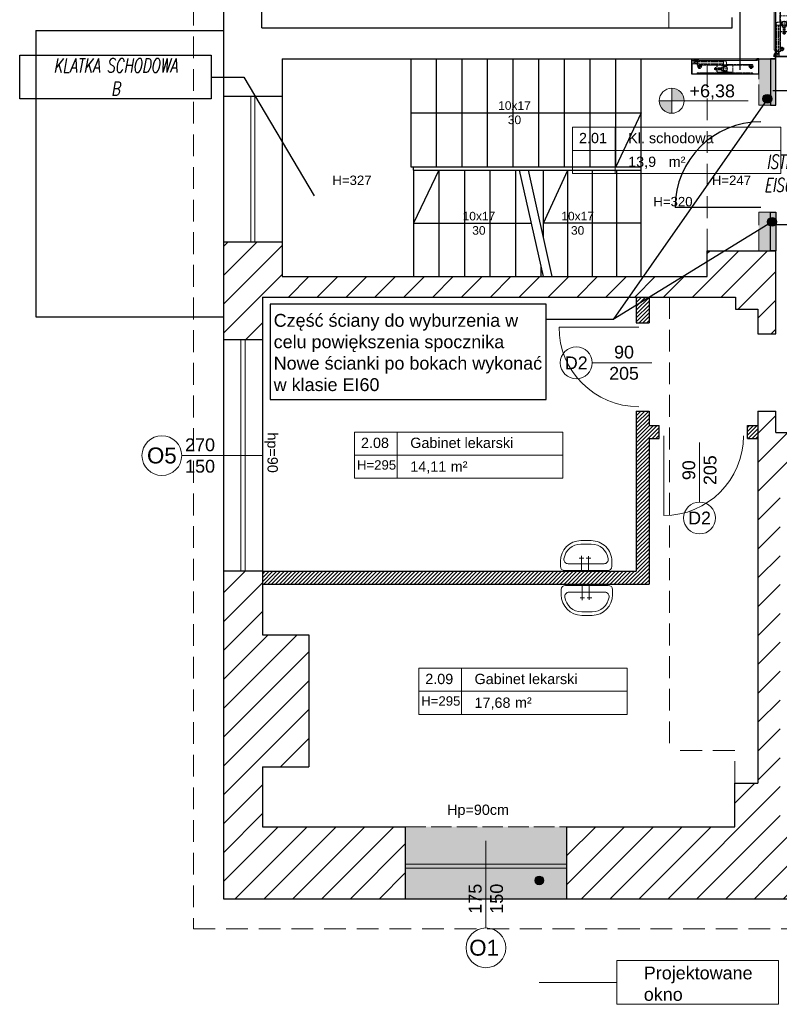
# Model space of a CAD drawing. Header units: millimetres. Extents: x 26866 to 1024070, y -428191 to 408885.
# Tile 46 of 248: x 175437 to 184302, y 280198 to 291686. Entities that reach past the tile are written whole.
import ezdxf

# ---------------------------------------------------------------- set-up
doc = ezdxf.new("R2010")
doc.units = ezdxf.units.MM
doc.header["$LTSCALE"] = 2
doc.linetypes.add('ACAD_ISO02W100', pattern=[15, 12, -3])
doc.linetypes.add('HIDDENX2', pattern=[19.05, 12.7, -6.35])
for name, color, linetype, lineweight in [('0_OPIS', 7, 'Continuous', 13), ('3DPLAN_A_ARMATURA_SANITARNA', 7, 'Continuous', 9), ('3DPLAN_A_DRZWI', 173, 'Continuous', 5), ('3DPLAN_A_OKNA', 153, 'Continuous', 5), ('3DPLAN_A_TABELKA POMIESZCZEŃ', 7, 'Continuous', 0), ('3DPLAN_A_WYSOKOŚCI ZMIANA', 144, 'HIDDENX2', 5), ('A_STOL_OPIS', 55, 'Continuous', 5), ('A_TXT', 7, 'Continuous', 0), ('A_WYBURZENIA', 6, 'Continuous', 0), ('A_WYM_KOT', 161, 'Continuous', 0), ('A_ZESTAWIENIE STOLARKI', 3, 'Continuous', 15), ('hydrant', 211, 'Continuous', 5), ('Opisy', 7, 'Continuous', 13)]:
    doc.layers.add(name, color=color, linetype=linetype, lineweight=lineweight)
for name, color, linetype in [('3DPLAN_A_KRESKOWANIE 1', 253, 'Continuous'), ('3DPLAN_A_OPIS', 8, 'Continuous'), ('3DPLAN_A_POMIESZCZENIE NUMER', 100, 'Continuous'), ('3DPLAN_K_DZIAŁOWA NISKIE', 134, 'Continuous'), ('3DPLAN_K_NOŚNA', 7, 'Continuous'), ('3DPLAN_K_OBRYS WIDOK', 242, 'Continuous'), ('A_POMIESZCZENIE OPIS', 100, 'Continuous'), ('A_SCHODY', 6, 'Continuous'), ('DEFAULT', 7, 'Continuous')]:
    doc.layers.add(name, color=color, linetype=linetype)
doc.styles.add('ARIAL', font='arial.ttf')
doc.styles.add('J-ROMANS', font='ROMANS.SHX', dxfattribs={"width": 0.7, "oblique": 10})
doc.styles.add('TABEL1', font='txt')
pattern_1 = [(0, (6153.1716, -11332.5662), (0.79375, 1.5875), [0, -1.5875])]

# ---------------------------------------------------------------- blocks, each defined once
blk = doc.blocks.new('hydrant')
at = {"color": 1, "linetype": 'ACAD_ISO02W100'}
for p, q in [((122, 578), (110, 578)), ((339, 577), (110, 577)), ((113, 580), (113, 580)), ((130, 586), (122, 578)), ((130, 585), (122, 577)), ((432, 586), (130, 586)), ((141, 585), (130, 585)), ((141, 585), (149, 577)), ((142, 586), (149, 578)), ((190, 578), (149, 578)), ((198, 586), (190, 578)), ((198, 585), (190, 577)), ((250, 585), (198, 585)), ((250, 586), (258, 578)), ((250, 585), (257, 577)), ((330, 578), (258, 578)), ((339, 586), (330, 578)), ((339, 584), (330, 577)), ((348, 578), (339, 586)), ((348, 577), (339, 584)), ((340, 582), (339, 582)), ((339, 482), (339, 582)), ((340, 482), (340, 582)), ((432, 577), (340, 577)), ((432, 578), (348, 578)), ((409, 577), (409, 578)), ((432, 586), (734, 586)), ((432, 578), (515, 578)), ((432, 577), (523, 577)), ((454, 577), (454, 578)), ((515, 578), (524, 586)), ((515, 577), (524, 584)), ((523, 541), (523, 582)), ((525, 582), (523, 582)), ((524, 586), (533, 578)), ((524, 584), (533, 577)), ((525, 541), (525, 582)), ((525, 577), (753, 577)), ((533, 578), (605, 578)), ((613, 586), (605, 578)), ((614, 585), (606, 577)), ((614, 585), (665, 585)), ((665, 585), (673, 577)), ((666, 586), (673, 578)), ((673, 578), (714, 578)), ((722, 586), (714, 578)), ((722, 585), (714, 577)), ((722, 585), (733, 585)), ((733, 585), (741, 577)), ((734, 586), (741, 578)), ((741, 578), (753, 578)), ((750, 580), (750, 580)), ((339, 487), (110, 487)), ((122, 486), (110, 486)), ((113, 483), (113, 483)), ((130, 479), (122, 487)), ((130, 478), (122, 486)), ((141, 479), (130, 479)), ((414, 478), (130, 478)), ((141, 479), (149, 487)), ((142, 478), (149, 486)), ((190, 486), (149, 486)), ((198, 479), (190, 487)), ((198, 478), (190, 486)), ((250, 479), (198, 479)), ((250, 479), (257, 487)), ((250, 478), (258, 486)), ((330, 486), (258, 486)), ((339, 480), (330, 487)), ((339, 478), (330, 486)), ((348, 487), (339, 480)), ((348, 486), (339, 478)), ((340, 482), (339, 482)), ((523, 571), (340, 571)), ((523, 569), (340, 569)), ((432, 487), (340, 487)), ((432, 486), (348, 486)), ((471, 569), (392, 569)), ((392, 565), (392, 569)), ((471, 565), (392, 565)), ((392, 491), (392, 487)), ((471, 491), (392, 491)), ((471, 487), (392, 487)), ((558, 528), (399, 528)), ((406, 545), (406, 511)), ((408, 565), (409, 561)), ((409, 547), (408, 547)), ((455, 547), (408, 547)), ((409, 510), (408, 510)), ((455, 510), (408, 510)), ((408, 491), (409, 495)), ((454, 561), (409, 561)), ((454, 495), (409, 495)), ((410, 554), (411, 555)), ((453, 554), (410, 554)), ((410, 548), (410, 554)), ((410, 508), (410, 502)), ((453, 502), (410, 502)), ((410, 502), (411, 502)), ((453, 571), (411, 571)), ((453, 555), (411, 555)), ((453, 502), (411, 502)), ((453, 485), (411, 485)), ((451, 485), (413, 485)), ((413, 483), (413, 485)), ((414, 452), (414, 481)), ((449, 481), (414, 481)), ((415, 555), (415, 561)), ((415, 498), (415, 502)), ((449, 498), (415, 498)), ((415, 495), (415, 496)), ((449, 496), (415, 496)), ((416, 496), (416, 498)), ((432, 487), (523, 487)), ((432, 486), (515, 486)), ((447, 496), (447, 498)), ((449, 555), (449, 561)), ((449, 498), (449, 502)), ((449, 495), (449, 496)), ((449, 452), (449, 481)), ((449, 478), (734, 478)), ((747, 461), (449, 461)), ((451, 483), (451, 485)), ((453, 554), (453, 555)), ((453, 548), (453, 554)), ((453, 508), (453, 502)), ((453, 502), (453, 502)), ((455, 565), (454, 561)), ((455, 491), (454, 495)), ((455, 547), (456, 547)), ((455, 547), (468, 547)), ((455, 510), (456, 510)), ((456, 510), (468, 510)), ((469, 545), (469, 511)), ((541, 541), (469, 541)), ((541, 515), (469, 515)), ((471, 565), (471, 569)), ((471, 491), (471, 487)), ((515, 487), (524, 480)), ((515, 486), (524, 478)), ((523, 482), (523, 515)), ((525, 482), (523, 482)), ((524, 480), (533, 487)), ((524, 478), (533, 486)), ((525, 482), (525, 515)), ((525, 487), (753, 487)), ((533, 486), (605, 486)), ((541, 546), (541, 510)), ((613, 478), (605, 486)), ((614, 479), (606, 487)), ((614, 479), (665, 479)), ((665, 479), (673, 487)), ((666, 478), (673, 486)), ((673, 486), (714, 486)), ((722, 479), (714, 487)), ((722, 478), (714, 486)), ((722, 479), (733, 479)), ((733, 479), (741, 487)), ((734, 478), (741, 486)), ((741, 486), (753, 486)), ((753, 471), (747, 466)), ((747, 439), (747, 466)), ((750, 483), (750, 483)), ((753, 471), (795, 471)), ((795, 471), (815, 471)), ((795, 433), (795, 471)), ((815, 433), (815, 471)), ((747, 443), (447, 443)), ((753, 433), (747, 439)), ((753, 433), (795, 433)), ((795, 433), (780, 433)), ((795, 433), (815, 433))]:
    blk.add_line(p, q, dxfattribs=at)
for p, q in [((61, 411), (61, 431)), ((739, 431), (61, 431)), ((739, 411), (61, 411)), ((739, 431), (739, 411)), ((741, 422), (739, 416)), ((743, 421), (739, 411)), ((772, 426), (747, 426)), ((772, 424), (747, 424)), ((775, 423), (780, 416)), ((777, 424), (782, 417)), ((789, 423), (791, 423)), ((789, 416), (789, 423)), ((791, 416), (791, 423))]:
    blk.add_line(p, q)
for centre, radius in [((541, 528), 13), ((767, 452), 14.9), ((767, 452), 10.8)]:
    blk.add_circle(centre, radius, dxfattribs=at)
for centre, radius, start, end in [((110, 580), 3.5, 12.2467, 270), ((110, 580), 2.25, 12.3553, 270), ((113, 581), 0.612, 192.3553, 270), ((113, 581), 0.612, 270, 12.2467), ((753, 580), 3.5, 270, 167.7533), ((750, 581), 0.612, 167.7533, 270), ((750, 581), 0.612, 270, 347.6447), ((753, 580), 2.25, 270, 167.6447), ((110, 483), 3.5, 90, 347.7533), ((110, 483), 2.25, 90, 347.6447), ((113, 483), 0.612, 90, 167.6447), ((113, 483), 0.612, 347.7533, 90), ((408, 545), 1.5, 90, 180), ((408, 511), 1.5, 180, 270), ((411, 570), 1.5, 90, 138.1897), ((409, 548), 1.5, 270, 0), ((409, 508), 1.5, 0, 90), ((411, 486), 1.5, 210, 270), ((414, 483), 1.5, 180, 270), ((469, 528), 23.1, 126.8922, 233.1078), ((449, 483), 1.5, 270, 0), ((453, 570), 1.5, 41.8103, 90), ((455, 548), 1.5, 180, 270), ((455, 508), 1.5, 90, 180), ((453, 486), 1.5, 270, 330), ((468, 545), 1.5, 0, 90), ((468, 511), 1.5, 270, 0), ((753, 483), 3.5, 192.2467, 90), ((750, 483), 0.612, 12.3553, 90), ((750, 483), 0.612, 90, 192.2467), ((753, 483), 2.25, 192.3553, 90), ((432, 452), 17.5, 180, 270), ((432, 452), 17.5, 270, 0)]:
    blk.add_arc(centre, radius, start, end, dxfattribs=at)
for centre, radius, start, end in [((747, 419), 6.5, 90, 158.9625), ((747, 419), 5, 90, 158.9625), ((772, 419), 6.5, 41.1859, 90), ((772, 419), 5, 41.1859, 90), ((777, 413), 5, 19.769, 37.3581), ((786, 416), 5, 199.769, 0), ((777, 413), 6.5, 19.769, 37.3581), ((786, 416), 3.5, 199.769, 0)]:
    blk.add_arc(centre, radius, start, end)
at = {"layer": 'DEFAULT', "linetype": 'ByBlock'}
for p, q in [((36, 591), (36, 411)), ((36, 591), (36, 412)), ((36, 591), (815, 591)), ((36, 591), (815, 591)), ((36, 591), (816, 591)), ((815, 591), (815, 412)), ((816, 591), (816, 411)), ((121, 528), (121, 517)), ((121, 475), (121, 486)), ((130, 528), (130, 517)), ((130, 475), (130, 486)), ((721, 528), (721, 517)), ((721, 475), (721, 486)), ((730, 528), (730, 517)), ((730, 475), (730, 486)), ((36, 412), (56, 412)), ((36, 411), (57, 411)), ((56, 433), (70, 433)), ((56, 412), (56, 433)), ((57, 432), (70, 432)), ((57, 411), (57, 432)), ((57, 411), (57, 432)), ((61, 411), (61, 431)), ((70, 432), (70, 433)), ((781, 432), (781, 433)), ((781, 432), (781, 433)), ((795, 433), (781, 433)), ((794, 432), (781, 432)), ((794, 432), (781, 432)), ((794, 411), (794, 432)), ((794, 411), (794, 432)), ((816, 411), (794, 411)), ((795, 412), (795, 433)), ((815, 412), (795, 412))]:
    blk.add_line(p, q, dxfattribs=at)
at = {"layer": 'DEFAULT', "color": 1, "linetype": 'ByBlock'}
for p, q in [((150, 501), (101, 501)), ((126, 526), (126, 477)), ((701, 501), (750, 501)), ((726, 526), (726, 477))]:
    blk.add_line(p, q, dxfattribs=at)
at = {"layer": 'DEFAULT', "color": 1, "linetype": 'ACAD_ISO02W100'}
blk.add_line((795, 433), (781, 433), dxfattribs=at)
at = {"layer": 'DEFAULT', "linetype": 'ByBlock'}
for centre in [(126, 501), (726, 501)]:
    blk.add_circle(centre, 21, dxfattribs=at)
blk = doc.blocks.new('UMYWALKA')
at = {"layer": '3DPLAN_A_ARMATURA_SANITARNA'}
for p, q in [((0, 25), (0, -25)), ((11, 30), (5, 30)), ((8, 20.9), (8, -20.9)), ((1, 5.5), (17.1, 5.4)), ((14.6, 8), (14.6, 2.6)), ((31, -6), (31, 6)), ((35, -6), (35, 6)), ((0.9, -2.8), (16.9, -2.8)), ((14.4, -0.2), (14.4, -5.7)), ((11, -30), (5, -30))]:
    blk.add_line(p, q, dxfattribs=at)
for centre, radius, start, end in [((5, 25), 5, 90, 180), ((13, 20.9), 5, 82.3377, 180), ((11, 6), 24, 0, 90), ((11, 6), 20, 0, 82.3377), ((11, -6), 24, 270, 0), ((11, -6), 20, 277.6623, 0), ((13, -20.9), 5, 180, 277.6623), ((5, -25), 5, 180, 270)]:
    blk.add_arc(centre, radius, start, end, dxfattribs=at)
blk = doc.blocks.new('tabelka dla tp')
at = {"layer": '3DPLAN_A_TABELKA POMIESZCZEŃ'}
for p, q in [((49.7, 54), (49.7, 0)), ((0, 27), (243.1, 27))]:
    blk.add_line(p, q, dxfattribs=at)
blk.add_lwpolyline([(0, 54), (243.1, 54), (243.1, 0), (0, 0)], close=True, dxfattribs=at)
at = {"layer": '3DPLAN_A_POMIESZCZENIE NUMER', "color": 7, "style": 'ARIAL'}
blk.add_attdef('NUMER', (2.2, 35.4), '', height=12, dxfattribs=at)
at = {"layer": 'A_POMIESZCZENIE OPIS', "insert": (112.2, 19.8), "char_height": 12, "width": 36.412, "attachment_point": 1, "style": 'ARIAL'}
blk.add_mtext('{\\C7;m²}', dxfattribs=at)
at = {"layer": 'A_POMIESZCZENIE OPIS', "color": 7, "style": 'ARIAL'}
for tag, p in [('NAZWA', (51.7, 35.4)), ('POWIERZCHNIA', (51.1, 7.2))]:
    blk.add_attdef(tag, p, '', height=12, dxfattribs=at)
blk = doc.blocks.new('II pietrooo')
at = {"layer": '3DPLAN_A_KRESKOWANIE 1'}
h = blk.add_hatch(dxfattribs=at)
h.set_pattern_fill('ANSI31', color=256, scale=7.5, style=0)
h.set_pattern_definition([(45, (25713.503, -37486.946), (-16.83798, 16.83798), [])])
h.paths.add_polyline_path([(28996.1, -35640), (29220.1, -35640), (29220.1, -35744), (29268.1, -35744), (29268.1, -35638), (29280.1, -35638), (29280.1, -35618), (28996.1, -35618)])
h.paths.add_polyline_path([(28878.1, -35618), (28627.1, -35618), (28627.1, -35638.7), (28681.5, -35638.7), (28681.5, -35640), (28878.1, -35640)])
h.paths.add_polyline_path([(28627.1, -35774.7), (28669.1, -35774.7), (28669.1, -35692.7), (28627.1, -35692.7)])
h.paths.add_polyline_path([(28558.7, -36657), (28739.1, -36657), (28739.1, -36571), (28671.1, -36571), (28671.1, -36518), (28657.1, -36518), (28657.1, -36236), (28700.1, -36236), (28700.1, -36016), (28669.1, -36016), (28669.1, -35828.7), (28627.1, -35828.7), (28627.1, -35865), (28626.1, -35886), (28626.1, -36572), (28558.7, -36572)])
h.paths.add_polyline_path([(29268.1, -35964), (29268.1, -35847), (29220.1, -35847), (29220.1, -35964)])
h.paths.add_polyline_path([(29503.5, -35638), (29503.5, -35618), (29460.1, -35618), (29460.1, -35600), (29450.1, -35600), (29450.1, -35618), (29383.1, -35618), (29383.1, -35638)])
h.paths.add_polyline_path([(28853.1, -36657), (29038.1, -36657), (29038.1, -36571), (28853.1, -36571)])
h.paths.add_polyline_path([(29151.1, -36657), (29338.1, -36657), (29338.1, -36571), (29270.1, -36571), (29270.1, -36518), (29220.1, -36518), (29220.1, -36571), (29151.1, -36571)])
h.paths.add_polyline_path([(29634.1, -36571), (29451.1, -36571), (29451.1, -36657), (29634.1, -36657)])
h.paths.add_polyline_path([(29935.1, -36571), (29869.1, -36571), (29869.1, -36518), (29822.1, -36518), (29822.1, -36571), (29747.1, -36571), (29747.1, -36657), (29935.1, -36657)])
h.paths.add_polyline_path([(30049.1, -36657), (30229.1, -36657), (30229.1, -36572), (30152.1, -36572), (30152.1, -35868), (30205.1, -35868), (30205.1, -35846), (30137.1, -35846), (30137.1, -36571), (30049.1, -36571)])
h.paths.add_polyline_path([(30416.1, -35967), (30444.1, -35967), (30444.1, -36519), (30416.1, -36519), (30416.1, -36572), (30344.1, -36572), (30344.1, -36657), (30525.1, -36657), (30525.1, -36569), (30491.1, -36569), (30491.1, -35961), (30561.1, -35961), (30561.1, -35942), (30464.1, -35942), (30464.1, -35846), (30308.1, -35846), (30308.1, -35868), (30416.1, -35868)])
h.paths.add_polyline_path([(30640.1, -36657), (30826.1, -36657), (30826.1, -36569), (30640.1, -36569)])
h.paths.add_polyline_path([(31069.1, -36128), (31069.1, -36517), (31041.1, -36517), (31041.1, -36569), (30941.1, -36569), (30941.1, -36657), (31677.5, -36657), (31677.5, -36350), (31638.1, -36350), (31638.1, -36497), (31585.1, -36497), (31585.1, -36562), (31092.1, -36562), (31092.1, -36128)])
h.paths.add_polyline_path([(31069.1, -35961), (30716.1, -35961), (30716.1, -35813), (30718.6, -35813), (30728.1, -35813), (30728.1, -35942), (31012.1, -35942), (31012.1, -35891), (31024.1, -35891), (31024.1, -35870), (31046.1, -35870), (31046.1, -35891), (31058.1, -35891), (31058.1, -35942), (31562.1, -35942), (31562.1, -35677), (31610.1, -35677), (31610.1, -35281), (31677.5, -35281), (31677.5, -36124), (31638.1, -36124), (31638.1, -35961), (31092.1, -35961), (31092.1, -36025), (31069.1, -36025)])
h.paths.add_polyline_path([(30708.3, -35857.5), (30708.3, -35812.4), (30740.7, -35812.4), (30740.7, -35857.5)], flags=9)
h.paths.add_polyline_path([(31062.1, -35694), (31062.1, -35618), (31015.1, -35618), (31015.1, -35694)])
h.paths.add_polyline_path([(31677.5, -35151), (31677.5, -34962), (30941.1, -34962), (30941.1, -35016), (31013.1, -35016), (31013.1, -35069), (31062.1, -35069), (31062.1, -35011), (31562.1, -35011), (31562.1, -35142), (31610.1, -35142), (31610.1, -35151)])
h.paths.add_polyline_path([(30826.1, -34962), (30640.1, -34962), (30640.1, -35016), (30826.1, -35016)])
h.paths.add_polyline_path([(30346.1, -35009), (30420.1, -35009), (30420.1, -35062), (30450.1, -35062), (30450.1, -35149), (30460.1, -35149), (30460.1, -35016), (30525.1, -35016), (30525.1, -34962), (30346.1, -34962)])
h.paths.add_polyline_path([(30231.1, -34962), (30056.1, -34962), (30056.1, -35009), (30231.1, -35009)])
h.paths.add_polyline_path([(29856.1, -35328), (29856.1, -35059), (29872.1, -35059), (29872.1, -35009), (29941.1, -35009), (29941.1, -34962), (29753.1, -34962), (29753.1, -35009), (29818.1, -35009), (29818.1, -35059), (29834.1, -35059), (29834.1, -35328)])
h.paths.add_polyline_path([(29460.1, -35480), (29460.1, -35466), (30247.1, -35466), (30247.1, -35441), (29856.1, -35441), (29856.1, -35428), (29834.1, -35428), (29834.1, -35441), (29556.1, -35441), (29556.1, -35009), (29638.1, -35009), (29638.1, -34962), (29461.1, -34962), (29461.1, -35016), (29547.1, -35016), (29547.1, -35448), (29368.1, -35448), (29368.1, -35466), (29450.1, -35466), (29450.1, -35480), (29452.1, -35480)])
h.paths.add_polyline_path([(29336.1, -34962), (29156.5, -34962), (29156.5, -35014), (29226.5, -35014), (29226.5, -35404), (29175.5, -35404), (29175.5, -35444), (28929.5, -35444), (28929.5, -35466), (29265.1, -35466), (29265.1, -35448), (29253.1, -35448), (29253.1, -35070), (29282.1, -35070), (29282.1, -35016), (29336.1, -35016)])
h.paths.add_polyline_path([(28860.5, -35014), (29041.5, -35014), (29041.5, -34962), (28860.5, -34962)])
h.paths.add_polyline_path([(28697.5, -35187), (28697.5, -35084), (28674.5, -35084), (28674.5, -35014), (28745.5, -35014), (28745.5, -34962), (28602.1, -34962), (28602.1, -35015), (28627.1, -35015), (28627.1, -35067), (28642.1, -35067), (28642.1, -35072), (28642.1, -35146.3), (28685.7, -35146.3), (28685.7, -35187)])
h.paths.add_polyline_path([(28642.1, -35353), (28635.1, -35353), (28635.1, -35438), (28643.1, -35438), (28643.1, -35466), (28829.5, -35466), (28829.5, -35444), (28674.5, -35444), (28674.5, -35200.3), (28642.1, -35200.3)])
h.paths.add_polyline_path([(28492.1, -35015), (28492.1, -34962), (28212, -34962), (28212, -34959), (28205.1, -34959), (28205.1, -35015)])
h.paths.add_polyline_path([(28062.1, -35183), (28062.1, -35072), (28072.1, -35072), (28072.1, -35015), (28081.1, -35015), (28081.1, -34918), (28086.1, -34918), (28086.1, -34914), (28069, -34914), (28069, -34944), (28074, -34944), (28074, -34959), (28062.5, -34959), (28062.5, -34962), (28026.6, -34962), (28026.6, -35180), (28027.1, -35180), (28027.1, -35183)])
h.paths.add_polyline_path([(27906.1, -35022), (27982.1, -35022), (27982.1, -35089), (27944.1, -35089), (27944.1, -35180), (28026.6, -35180), (28026.6, -34962), (27906.1, -34962)])
h.paths.add_polyline_path([(27791.1, -34962), (27617.1, -34962), (27617.1, -35022), (27791.1, -35022)])
h.paths.add_polyline_path([(27460.1, -35083), (27426.1, -35083), (27426.1, -35022), (27502.1, -35022), (27502.1, -34962), (26781.5, -34962), (26781.5, -35100), (26827.1, -35100), (26827.1, -35020), (27377.1, -35020), (27377.1, -35072), (27405.1, -35072), (27405.1, -35233), (27460.1, -35233)])
h.paths.add_polyline_path([(27405.1, -35492), (27426.1, -35492), (27426.1, -35323), (27405.1, -35323), (27405.1, -35332), (26827.1, -35332), (26827.1, -35275), (26781.5, -35275), (26781.5, -35409), (26826.1, -35409), (26826.1, -35352), (27405.1, -35352)])
h.paths.add_polyline_path([(26827.1, -36005), (26827.1, -35955), (27379.1, -35955), (27379.1, -35969), (27405.1, -35969), (27405.1, -35998), (27426.1, -35998), (27426.1, -35901), (27346.1, -35901), (27346.1, -35931), (26850.1, -35931), (26850.1, -35891), (26781.5, -35891), (26781.5, -36005)])
h.paths.add_polyline_path([(26993.7, -36573), (26827.1, -36573), (26827.1, -36503), (26881.1, -36503), (26881.1, -36349), (26827.1, -36349), (26827.1, -36275), (26781.5, -36275), (26781.5, -36657), (26993.7, -36657)])
h.paths.add_polyline_path([(27462.6, -36581), (27431.1, -36581), (27431.1, -36173), (27468.1, -36173), (27468.1, -36134), (27477.1, -36134), (27477.1, -36113), (27426.1, -36113), (27426.1, -36088), (27405.1, -36088), (27405.1, -36522), (27378.1, -36522), (27378.1, -36573), (27181.9, -36573), (27181.9, -36657), (27462.6, -36657)])
h.paths.add_polyline_path([(27415.6, -36075.1), (27432.1, -36075.1), (27432.1, -36095.1), (27415.6, -36095.1)], flags=9)
h.paths.add_polyline_path([(27804.1, -36578.9), (27739.1, -36578.9), (27739.1, -36043.9), (27716.1, -36043.9), (27716.1, -36113), (27580.1, -36113), (27580.1, -36134), (27717.1, -36134), (27717.1, -36581), (27577.6, -36581), (27577.6, -36657), (27804.1, -36657)])
h.paths.add_polyline_path([(28147.7, -36572), (28077.7, -36572), (28077.7, -36523), (28062.7, -36523), (28062.7, -36237), (28106.7, -36237), (28106.7, -36134), (28062.7, -36134), (28062.7, -36010), (28106.7, -36010), (28106.7, -35886), (28394.1, -35886), (28394.1, -35864), (28063.1, -35864), (28063.1, -35670), (28073.1, -35670), (28073.1, -35621), (28062.1, -35621), (28062.1, -35543), (28082.1, -35543), (28082.1, -35495), (28062.1, -35495), (28062.1, -35394), (28282.1, -35394), (28282.1, -35408), (28286.5, -35408), (28298.1, -35408), (28298.1, -35378), (28379.1, -35378), (28379.1, -35438), (28517.1, -35438), (28517.1, -35353), (28062.1, -35353), (28062.1, -35333), (28027.1, -35333), (28027.1, -35347), (28026.6, -35347), (28026.6, -36657), (28147.7, -36657)])
h.paths.add_polyline_path([(27990.1, -35853), (27968.1, -35853), (27968.1, -35869), (27697.3, -35869), (27697.3, -35888), (27716.1, -35888), (27716.1, -35906.3), (27737.7, -35906.3), (27737.7, -35953.9), (27739.1, -35953.9), (27739.1, -35885.9), (27985.1, -35885.9), (27985.1, -35971.9), (28001.1, -35971.9), (28001.1, -36038.9), (27936.1, -36038.9), (27936.1, -36242.9), (27999.1, -36242.9), (27999.1, -36501.9), (27972.1, -36501.9), (27972.1, -36578.9), (27919.1, -36578.9), (27919.1, -36657), (28026.6, -36657), (28026.6, -35347), (27730.1, -35347), (27730.1, -35371), (27990.1, -35371), (27990.1, -35559), (27950.1, -35559), (27950.1, -35615), (27920.1, -35615), (27920.1, -35714), (27990.1, -35714)])
h.paths.add_polyline_path([(27618.1, -35845), (27595.1, -35845), (27595.1, -35888), (27697.3, -35888), (27697.3, -35869), (27618.1, -35869)])
h.paths.add_polyline_path([(27618.1, -35668), (27611.1, -35668), (27611.1, -35639.5), (27595.1, -35639.5), (27595.1, -35742), (27618.1, -35742)])
h.paths.add_polyline_path([(27627.1, -35371), (27627.1, -35347), (27595.1, -35347), (27595.1, -35585.5), (27611.1, -35585.5), (27611.1, -35371)])
h.paths.add_polyline_path([(27611.1, -35585.5), (27595.1, -35585.5), (27595.1, -35612.5), (27611.1, -35612.5)])
h.paths.add_polyline_path([(27595.1, -35612.5), (27595.1, -35639.5), (27611.1, -35639.5), (27611.1, -35612.5)])
h.paths.add_polyline_path([(28681.5, -35638.7), (28627.1, -35638.7), (28627.1, -35665.7), (28669.1, -35665.7), (28669.1, -35640), (28681.5, -35640)])
h.paths.add_polyline_path([(28627.1, -35665.7), (28627.1, -35692.7), (28669.1, -35692.7), (28669.1, -35665.7)])
h.paths.add_polyline_path([(28669.1, -35774.7), (28627.1, -35774.7), (28627.1, -35801.7), (28669.1, -35801.7)])
h.paths.add_polyline_path([(28500.5, -35778.1), (28635.7, -35778.1), (28635.7, -35799.6), (28500.5, -35799.6)], flags=9)
h.paths.add_polyline_path([(28627.1, -35801.7), (28627.1, -35828.7), (28669.1, -35828.7), (28669.1, -35801.7)])
h.paths.add_polyline_path([(30458.6, -36145), (30476.6, -36145), (30476.6, -36165), (30458.6, -36165)], flags=24)
h.paths.add_polyline_path([(31264.9, -35935.3), (31310, -35935.3), (31310, -35967.7), (31264.9, -35967.7)], flags=24)
h.paths.add_polyline_path([(30822, -35935.3), (30867.1, -35935.3), (30867.1, -35967.7), (30822, -35967.7)], flags=24)
h.paths.add_polyline_path([(29703.8, -35437.8), (29748.9, -35437.8), (29748.9, -35470.2), (29703.8, -35470.2)], flags=24)
h.paths.add_polyline_path([(30025.6, -35437.8), (30070.7, -35437.8), (30070.7, -35470.2), (30025.6, -35470.2)], flags=24)
h.paths.add_polyline_path([(29534.6, -35263.9), (29534.6, -35218.8), (29567, -35218.8), (29567, -35263.9)], flags=24)
h.paths.add_polyline_path([(27335.8, -35645.7), (27389.6, -35645.7), (27389.6, -35678.1), (27335.8, -35678.1)], flags=24)
at = {"layer": '3DPLAN_A_OPIS', "lineweight": 0, "transparency": 33554687}
h = blk.add_hatch(dxfattribs=at)
h.set_pattern_fill('ANSI31', color=1)
h.set_pattern_definition([(45, (-1347.8024, 5667.021), (-2.24506403, 2.24506403), [])])
h.paths.add_polyline_path([(27263.1, -35955), (27278.1, -35955), (27278.1, -35985), (27263.1, -35985), (27263.1, -35955)], is_closed=False)
h = blk.add_hatch(dxfattribs=at)
h.set_pattern_fill('ANSI31', color=1)
h.set_pattern_definition([(45, (-1345.8024, 5667.021), (-2.24506403, 2.24506403), [])])
h.paths.add_polyline_path([(27263.1, -36088), (27263.1, -36275), (26827.1, -36275), (26827.1, -36290), (27278.1, -36290), (27278.1, -36088), (27263.1, -36088)], is_closed=False)
h.paths.add_polyline_path([(27278.1, -36120), (27278.1, -36105), (27290.1, -36105), (27290.1, -36120), (27278.1, -36120)], is_closed=False)
h.paths.add_polyline_path([(27393.1, -36105), (27393.1, -36120), (27405.1, -36120), (27405.1, -36105), (27393.1, -36105)], is_closed=False)
at = {"layer": 'A_SCHODY'}
h = blk.add_hatch(color=256, dxfattribs=at)
h.dxf.hatch_style = 1
h.paths.add_polyline_path([(27414.7, -35728.7), (27414.7, -35718.8, 0.73336)])
h.paths.add_polyline_path([(27414.7, -35718.8), (27414.7, -35728.7, 0.076465), (27416.2, -35728.9, 1.165591)])
h = blk.add_hatch(color=256, dxfattribs=at)
h.dxf.hatch_style = 1
h.paths.add_polyline_path([(27420.1, -35872.2), (27420.1, -35862.3, 0.73336)])
h.paths.add_polyline_path([(27420.1, -35862.3), (27420.1, -35872.2, 0.076465), (27421.7, -35872.5, 1.165591)])
at = {"layer": 'A_WYBURZENIA', "transparency": 33554687}
h = blk.add_hatch(dxfattribs=at)
h.set_pattern_fill('DOTS', color=256)
h.set_pattern_definition(pattern_1)
h.paths.add_polyline_path([(27419.9, -35677), (27406.2, -35677), (27406.2, -35695), (27406.1, -35695), (27406.1, -35731), (27419.9, -35731), (27419.9, -35677)], is_closed=False)
h.paths.add_polyline_path([(27426.1, -35677), (27419.9, -35677), (27419.9, -35731), (27426.1, -35731), (27426.1, -35677)], is_closed=False)
h.paths.add_polyline_path([(27419.9, -35901), (27419.9, -35856), (27406.1, -35856), (27406.1, -35901), (27419.9, -35901)], is_closed=False)
h.paths.add_polyline_path([(27419.9, -35856), (27419.9, -35901), (27426.1, -35901), (27426.1, -35856), (27419.9, -35856)], is_closed=False)
h = blk.add_hatch(dxfattribs=at)
h.set_pattern_fill('DOTS', color=256)
h.set_pattern_definition(pattern_1)
h.paths.add_polyline_path([(26993.7, -36573), (26993.7, -36616.5), (27181.9, -36616.5), (27181.9, -36573), (26993.7, -36573)], is_closed=False)
h.paths.add_polyline_path([(26993.7, -36621.5), (27181.9, -36621.5), (27181.9, -36616.5), (26993.7, -36616.5), (26993.7, -36621.5)], is_closed=False)
h.paths.add_polyline_path([(26993.7, -36657), (27181.9, -36657), (27181.9, -36621.5), (26993.7, -36621.5), (26993.7, -36657)], is_closed=False)
at = {"layer": 'A_WYM_KOT'}
h = blk.add_hatch(color=256, dxfattribs=at)
h.dxf.hatch_style = 1
h.paths.add_polyline_path([(27304.6, -35726), (27290, -35726, 0.414214), (27304.6, -35740.5), (27304.6, -35726)], is_closed=False)
h.paths.add_polyline_path([(27304.6, -35726), (27319.1, -35726, 0.143872), (27316.8, -35718.1), (27304.6, -35718.1), (27304.6, -35726)], is_closed=False)
h.paths.add_polyline_path([(27304.6, -35711.4), (27304.6, -35718.1), (27316.8, -35718.1, 0.255137), (27304.6, -35711.4)], is_closed=False)
at = {"layer": 'Opisy', "ltscale": 0.5, "transparency": 33554687}
h = blk.add_hatch(color=256, dxfattribs=at)
h.dxf.hatch_style = 1
h.paths.add_polyline_path([(27148.4, -36640.6), (27148.4, -36630.7, 0.73336)])
h.paths.add_polyline_path([(27148.4, -36630.7), (27148.4, -36640.6, 0.076465), (27150, -36640.9, 1.165591)])
at = {"layer": '3DPLAN_A_DRZWI'}
for p, q in [((27266.1, -35990), (27173.1, -35990)), ((27295.3, -36117), (27295.3, -36210))]:
    blk.add_line(p, q, dxfattribs=at)
for centre, start, end in [((27266.1, -35990), 180, 270), ((27295.3, -36117), 270, 0)]:
    blk.add_arc(centre, 93, start, end, dxfattribs=at)
at = {"layer": '3DPLAN_A_OKNA'}
for p, q in [((26813.3, -35891), (26813.3, -35721)), ((26818.3, -35721), (26818.3, -35891)), ((26801.8, -36275), (26801.8, -36005)), ((26806.8, -36005), (26806.8, -36275)), ((26993.7, -36616.5), (27181.9, -36616.5)), ((26993.7, -36621.5), (27181.9, -36621.5))]:
    blk.add_line(p, q, dxfattribs=at)
at = {"layer": '3DPLAN_A_OPIS', "color": 1, "lineweight": 30}
for p, q in [((27263.1, -35955), (27263.1, -35985)), ((27278.1, -35955), (27278.1, -35985)), ((27263.1, -35985), (27278.1, -35985)), ((27263.1, -36088), (27278.1, -36088)), ((27263.1, -36088), (27263.1, -36275)), ((27278.1, -36088), (27278.1, -36105)), ((27278.1, -36105), (27290.1, -36105)), ((27290.1, -36120), (27290.1, -36105)), ((27393.1, -36120), (27393.1, -36105)), ((27393.1, -36105), (27405.1, -36105)), ((27278.1, -36120), (27278.1, -36290)), ((27278.1, -36120), (27290.1, -36120)), ((27393.1, -36120), (27405.1, -36120)), ((26827.1, -36275), (27263.1, -36275)), ((26827.1, -36290), (27278.1, -36290))]:
    blk.add_line(p, q, dxfattribs=at)
at = {"layer": '3DPLAN_A_WYSOKOŚCI ZMIANA'}
for p, q in [((26746.5, -34927), (26746.5, -36692)), ((27301.1, -35641), (27301.1, -35352)), ((27346.1, -35901), (27346.1, -35677)), ((27302.1, -35955), (27302.1, -36484)), ((27378.1, -36484), (27302.1, -36484)), ((27378.1, -36522), (27378.1, -36484)), ((26746.5, -36692), (31712.5, -36692))]:
    blk.add_line(p, q, dxfattribs=at)
at = {"layer": '3DPLAN_K_DZIAŁOWA NISKIE'}
for p, q in [((26850.1, -35721), (26850.1, -35891)), ((26827.1, -36005), (26827.1, -36275))]:
    blk.add_line(p, q, dxfattribs=at)
at = {"layer": '3DPLAN_K_NOŚNA'}
for p, q in [((26781.5, -35584), (26781.5, -35721)), ((26826.1, -35641), (26826.1, -35584)), ((27426.1, -35677), (27426.1, -35595)), ((27375.1, -35641), (27375.1, -35629)), ((26826.1, -35641), (27375.1, -35641)), ((26850.1, -35677), (27426.1, -35677)), ((26850.1, -35677), (26850.1, -35721)), ((26850.1, -35721), (26781.5, -35721)), ((26850.1, -35891), (26781.5, -35891)), ((26781.5, -35891), (26781.5, -36005)), ((26850.1, -35891), (26850.1, -35931)), ((27346.1, -35901), (27426.1, -35901)), ((27346.1, -35931), (27346.1, -35901)), ((27426.1, -35998), (27426.1, -35901)), ((26850.1, -35931), (27346.1, -35931)), ((26827.1, -35955), (26827.1, -36005)), ((26827.1, -35955), (27379.1, -35955)), ((27379.1, -35955), (27379.1, -35969)), ((27379.1, -35969), (27405.1, -35969)), ((27405.1, -35969), (27405.1, -35998)), ((27405.1, -35998), (27426.1, -35998)), ((26827.1, -36005), (26781.5, -36005)), ((27405.1, -36088), (27426.1, -36088)), ((27405.1, -36088), (27405.1, -36522)), ((27426.1, -36113), (27426.1, -36088)), ((27426.1, -36113), (27477.1, -36113)), ((26781.5, -36275), (26781.5, -36657)), ((26827.1, -36275), (26781.5, -36275)), ((26827.1, -36275), (26827.1, -36349)), ((26827.1, -36349), (26881.1, -36349)), ((26881.1, -36349), (26881.1, -36503)), ((26827.1, -36503), (26827.1, -36573)), ((26827.1, -36503), (26881.1, -36503)), ((27378.1, -36522), (27405.1, -36522)), ((27378.1, -36573), (27378.1, -36522)), ((26827.1, -36573), (26993.7, -36573)), ((26993.7, -36573), (26993.7, -36657)), ((27181.9, -36573), (27378.1, -36573)), ((27181.9, -36573), (27181.9, -36657)), ((26781.5, -36657), (27462.6, -36657))]:
    blk.add_line(p, q, dxfattribs=at)
at = {"layer": '3DPLAN_K_OBRYS WIDOK'}
for p, q in [((26562.5, -35644), (26562.5, -35978)), ((26562.5, -35644), (26781.5, -35644)), ((26781.5, -35721), (26781.5, -35891)), ((26562.5, -35978), (26781.5, -35978)), ((26781.5, -36005), (26781.5, -36275)), ((26993.7, -36657), (27181.9, -36657))]:
    blk.add_line(p, q, dxfattribs=at)
at = {"layer": 'A_SCHODY'}
for p, q in [((27000.1, -35677), (27000.1, -35803)), ((27030, -35803), (27030, -35677)), ((27059.9, -35803), (27059.9, -35677)), ((27089.8, -35803), (27089.8, -35677)), ((27119.7, -35803), (27119.7, -35677)), ((27149.6, -35803), (27149.6, -35677)), ((27179.5, -35803), (27179.5, -35677)), ((27209.3, -35803), (27209.3, -35677)), ((27239.2, -35803), (27239.2, -35677)), ((27269.1, -35803), (27269.1, -35677)), ((27000.1, -35740), (27269.1, -35740)), ((27269.1, -35740), (27239.2, -35803)), ((27000.1, -35803), (27269.1, -35803)), ((27003.1, -35807), (27003.1, -35803)), ((27032.9, -35807), (27003.1, -35869)), ((27003.1, -35807), (27269.1, -35807)), ((27003.1, -35807), (27003.1, -35931)), ((27032.9, -35807), (27032.9, -35931)), ((27062.7, -35807), (27062.7, -35931)), ((27092.5, -35807), (27092.5, -35931)), ((27122.2, -35807), (27122.2, -35931)), ((27154.9, -35931), (27127, -35807)), ((27165.2, -35931), (27137.3, -35807)), ((27154.9, -35869), (27183.4, -35807)), ((27154.9, -35885.3), (27154.9, -35807)), ((27183.4, -35931), (27183.4, -35807)), ((27212, -35931), (27212, -35807)), ((27240.6, -35931), (27240.6, -35807)), ((27269.1, -35807), (27269.1, -35803)), ((27269.1, -35931), (27269.1, -35807)), ((27003.1, -35869), (27141, -35869)), ((27269.1, -35869), (27154.9, -35869)), ((27152, -35918.1), (27152, -35931))]:
    blk.add_line(p, q, dxfattribs=at)
for points in [[(27419.9, -35731), (27426.1, -35731), (27426.1, -35677), (27419.9, -35677)], [(27419.9, -35856), (27426.1, -35856), (27426.1, -35901), (27419.9, -35901)]]:
    blk.add_lwpolyline(points, close=True, dxfattribs=at)
for centre in [(27416.2, -35723.7), (27421.7, -35867.3)]:
    blk.add_circle(centre, 5.19, dxfattribs=at)
at = {"layer": 'A_STOL_OPIS'}
for p, q in [((27281.2, -36031.8), (27211.8, -36031.8)), ((27337.1, -36124.8), (27337.1, -36194.2)), ((26732.8, -36140), (26827.1, -36140)), ((27087.8, -36691.1), (27087.8, -36589.4))]:
    blk.add_line(p, q, dxfattribs=at)
at = {"layer": 'A_TXT', "color": 1, "lineweight": 30}
for p, q in [((27384, -35598.2), (27384, -35690.1)), ((26767.3, -35698.4), (26805.4, -35698.4)), ((26805.4, -35698.4), (26887.2, -35837)), ((27422.6, -35714.2), (27487.9, -35714.2)), ((27416.2, -35723.7), (27236.2, -35981.1)), ((27408.6, -35850.5), (27308.6, -35850.5)), ((27421.7, -35867.3), (27236.2, -35981.1)), ((27422.6, -35870.5), (27487.9, -35870.5)), ((27236.2, -35981.1), (27158, -35981.1))]:
    blk.add_line(p, q, dxfattribs=at)
for points in [[(26543.7, -35673), (26767.3, -35673), (26767.3, -35723.8), (26543.7, -35723.8)], [(26836.1, -36074.7), (27158, -36074.7), (27158, -35963.3), (26836.1, -35963.3)]]:
    blk.add_lwpolyline(points, close=True, dxfattribs=at)
blk.add_arc((27408.6, -35850.5), 100, 90, 180, dxfattribs=at)
at = {"layer": 'A_WYBURZENIA', "linetype": 'ACAD_ISO02W100', "transparency": 33554687}
for p, q in [((27406.1, -35731), (27406.1, -35677)), ((27406.1, -35731), (27426.1, -35731)), ((27406.1, -35856), (27426.1, -35856)), ((27406.1, -35901), (27406.1, -35856)), ((26993.7, -36573), (27181.9, -36573))]:
    blk.add_line(p, q, dxfattribs=at)
at = {"layer": 'A_WYBURZENIA', "transparency": 33554687}
for p, q in [((27426.1, -35731), (27426.1, -35677)), ((27426.1, -35901), (27426.1, -35856))]:
    blk.add_line(p, q, dxfattribs=at)
at = {"layer": 'A_WYM_KOT'}
for p, q in [((27304.6, -35711.4), (27304.6, -35740.5)), ((27319.1, -35726), (27290, -35726)), ((27393.9, -35726), (27319.1, -35726))]:
    blk.add_line(p, q, dxfattribs=at)
blk.add_circle((27304.6, -35726), 14.6, dxfattribs=at)
at = {"layer": 'A_ZESTAWIENIE STOLARKI', "ltscale": 0.25}
for centre, radius in [((27193.2, -36031.8), 18.6), ((26709.6, -36140), 23.2), ((27337.1, -36212.8), 18.6), ((27087.8, -36714.3), 23.2)]:
    blk.add_circle(centre, radius, dxfattribs=at)
at = {"layer": 'Opisy', "ltscale": 0.5}
blk.add_line((27240.7, -36754.7), (27150, -36754.7), dxfattribs=at)
blk.add_lwpolyline([(27240.7, -36780.2), (27429.2, -36780.2), (27429.2, -36729.2), (27240.7, -36729.2)], close=True, dxfattribs=at)
blk.add_circle((27150, -36635.7), 5.19, dxfattribs=at)
at = {"layer": '3DPLAN_A_ARMATURA_SANITARNA', "rotation": 90.00000000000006}
blk.add_blockref('UMYWALKA', (27204.7, -36274.2), dxfattribs=at)
at = {"layer": '3DPLAN_A_ARMATURA_SANITARNA', "xscale": -1, "rotation": 89.99999999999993}
blk.add_blockref('UMYWALKA', (27205.6, -36291.4), dxfattribs=at)
at = {"layer": '3DPLAN_A_TABELKA POMIESZCZEŃ', "ltscale": 0.5}
ref = blk.add_blockref('tabelka dla tp', (27188.9, -35810.9), dxfattribs=at)
ref.add_attrib('NUMER', '2.01', (27196.4, -35775.5), dxfattribs={"layer": '3DPLAN_A_POMIESZCZENIE NUMER', "color": 0, "height": 12, "style": 'ARIAL'})
ref.add_attrib('NAZWA', 'Kl. schodowa', (27253.8, -35775.5), dxfattribs={"layer": 'A_POMIESZCZENIE OPIS', "color": 0, "height": 12, "style": 'ARIAL'})
ref.add_attrib('POWIERZCHNIA', '13,9', (27253.8, -35803.2), dxfattribs={"layer": 'A_POMIESZCZENIE OPIS', "color": 0, "height": 12, "style": 'ARIAL'})
at = {"layer": '3DPLAN_A_TABELKA POMIESZCZEŃ', "color": 7, "ltscale": 0.5}
ref = blk.add_blockref('tabelka dla tp', (26934.5, -36166.5), dxfattribs=at)
ref.add_attrib('NUMER', '2.08', (26942, -36131.1), dxfattribs={"layer": '3DPLAN_A_POMIESZCZENIE NUMER', "color": 0, "height": 12, "style": 'ARIAL'})
ref.add_attrib('NAZWA', 'Gabinet lekarski', (26999.5, -36131.1), dxfattribs={"layer": 'A_POMIESZCZENIE OPIS', "color": 0, "height": 12, "style": 'ARIAL'})
ref.add_attrib('POWIERZCHNIA', '14,11', (26999.5, -36158.8), dxfattribs={"layer": 'A_POMIESZCZENIE OPIS', "color": 0, "height": 12, "style": 'ARIAL'})
ref = blk.add_blockref('tabelka dla tp', (27009.5, -36441.9), dxfattribs=at)
ref.add_attrib('NUMER', '2.09', (27017, -36406.6), dxfattribs={"layer": '3DPLAN_A_POMIESZCZENIE NUMER', "color": 0, "height": 12, "style": 'ARIAL'})
ref.add_attrib('NAZWA', 'Gabinet lekarski', (27074.5, -36406.6), dxfattribs={"layer": 'A_POMIESZCZENIE OPIS', "color": 0, "height": 12, "style": 'ARIAL'})
ref.add_attrib('POWIERZCHNIA', '17,68', (27074.5, -36434.3), dxfattribs={"layer": 'A_POMIESZCZENIE OPIS', "color": 0, "height": 12, "style": 'ARIAL'})
at = {"layer": 'hydrant', "ltscale": 169.333333, "xscale": 0.09999999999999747, "yscale": 0.09999999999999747, "zscale": 0.09999999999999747}
for p, rotation in [((27383, -35593), 270), ((27409.8, -35635.9), 180)]:
    blk.add_blockref('hydrant', p, dxfattribs=dict(at, rotation=rotation))
at = {"layer": '3DPLAN_A_OPIS', "color": 1, "lineweight": 30, "style": 'ARIAL'}
for tag, p in [('WYŁĄCZONE', (29640.6, -35218.8)), ('WYŁĄCZONE', (30122.4, -35218.8)), ('WYŁĄCZONE', (28887.3, -35245.6)), ('Z_OPRACOWANIA', (29630.2, -35241.2)), ('Z_OPRACOWANIA', (30112.1, -35241.2)), ('Z_OPRACOWANIA', (28877, -35267.3)), ('WYŁĄCZONE', (30987.8, -35381.8)), ('Z_OPRACOWANIA', (30977.5, -35404.2))]:
    blk.add_attdef(tag, p, '', height=12, dxfattribs=at)
at = {"layer": '3DPLAN_A_TABELKA POMIESZCZEŃ', "color": 7, "ltscale": 0.5, "char_height": 11, "width": 59.207, "attachment_point": 1, "style": 'ARIAL'}
for s, insert in [('H=327', (26908.6, -35813.3)), ('H=247', (27351.5, -35813.3)), ('H=320', (27283.2, -35838.2)), ('H=295', (26937.3, -36145.4)), ('H=295', (27012.3, -36420.8))]:
    blk.add_mtext(s, dxfattribs=dict(at, insert=insert))
at = {"layer": 'A_STOL_OPIS', "ltscale": 0.2, "style": 'TABEL1'}
for s, width, gutter_width, insert, char_height, attachment_point in [('\\pxqc;{\\fArial|b0|i0|c238|p34;90\\P205}', 58.321, 80, (27219.8, -36011.8), 14.872, 1), ('\\pxqc;{\\fArial|b0|i0|c238|p34;270\\P150}', 72.901, 100, (26754.2, -36140), 15, 5)]:
    blk.add_mtext_dynamic_manual_height_columns(s, width=width, gutter_width=gutter_width, heights=[0], dxfattribs=dict(at, insert=insert, char_height=char_height, attachment_point=attachment_point))
at = {"layer": 'A_STOL_OPIS', "ltscale": 0.2, "rotation": 90, "style": 'TABEL1'}
for s, width, gutter_width, insert, char_height, attachment_point in [('\\pxqc;{\\fArial|b0|i0|c238|p34;90\\P205}', 58.321, 80, (27317.1, -36186.2), 14.872, 1), ('\\pxqc;{\\fArial|b0|i0|c238|p34;175\\P150}', 72.901, 100, (27087.8, -36657), 15, 5)]:
    blk.add_mtext_dynamic_manual_height_columns(s, width=width, gutter_width=gutter_width, heights=[0], dxfattribs=dict(at, insert=insert, char_height=char_height, attachment_point=attachment_point))
at = {"layer": 'A_TXT', "color": 1, "lineweight": 30}
for s, insert, char_height, width, attachment_point, style in [('KLATKA SCHODOWA\\PB', (26655.5, -35698.4), 16.2, 223.581, 5, 'J-ROMANS'), ('ISTN.\\PEIS60', (27433.7, -35810.8), 16.2, 31.013, 5, 'J-ROMANS'), ('Część ściany do wyburzenia w \\Pcelu powiększenia spocznika\\PNowe ścianki po bokach wykonać \\Pw klasie EI60', (26840.1, -35974.7), 15, 685.999, 1, 'ARIAL')]:
    blk.add_mtext(s, dxfattribs=dict(at, insert=insert, char_height=char_height, width=width, attachment_point=attachment_point, style=style))
at = {"layer": 'A_WYM_KOT', "ltscale": 0.2, "insert": (27325.4, -35707), "char_height": 15, "attachment_point": 1, "style": 'TABEL1'}
blk.add_mtext_dynamic_manual_height_columns('{\\fArial|b0|i0|c238|p34;+6,38}', width=72.901, gutter_width=100, heights=[17.8], dxfattribs=at)
at = {"layer": 'A_ZESTAWIENIE STOLARKI', "ltscale": 0.2, "style": 'TABEL1'}
for s, width, gutter_width, insert, char_height, attachment_point in [('{\\fArial|b0|i0|c238|p34;D2}', 58.321, 80, (27193.2, -36031.8), 14.872, 5), ('{\\fArial|b0|i0|c238|p34;O5}', 72.901, 100, (26709.6, -36140), 18.59, 5), ('{\\fArial|b0|i0|c238|p34;D2}', 58.321, 80, (27337.1, -36212.8), 14.872, 5), ('{\\fArial|b0|i0|c238|p34;Hp=90cm}', 72.901, 100, (27042.5, -36547.2), 12, 1), ('{\\fArial|b0|i0|c238|p34;O1}', 72.901, 100, (27103, -36723.7), 18.59, 9)]:
    blk.add_mtext_dynamic_manual_height_columns(s, width=width, gutter_width=gutter_width, heights=[0], dxfattribs=dict(at, insert=insert, char_height=char_height, attachment_point=attachment_point))
at = {"layer": 'A_ZESTAWIENIE STOLARKI', "ltscale": 0.2, "insert": (26844.9, -36100.1), "char_height": 12, "attachment_point": 1, "rotation": 270, "style": 'TABEL1'}
blk.add_mtext_dynamic_manual_height_columns('\\pxqc;{\\fArial|b0|i0|c238|p34;hp=90}', width=72.901, gutter_width=100, heights=[0], dxfattribs=at)
at = {"layer": 'Opisy', "ltscale": 0.5, "style": 'ARIAL'}
for s, insert, char_height, width, attachment_point in [('\\pxqc;10x17\\P30', (27121.1, -35740), 10, 74.391, 5), ('\\pxqc;10x17\\P30', (27079.6, -35869), 10, 74.391, 5), ('\\pxqc;10x17\\P30', (27194.8, -35869), 10, 74.391, 5), ('Projektowane\\Pokno', (27272, -36736.1), 15, 685.999, 1)]:
    blk.add_mtext(s, dxfattribs=dict(at, insert=insert, char_height=char_height, width=width, attachment_point=attachment_point))

msp = doc.modelspace()

# ---------------------------------------------------------------- block references
at = {"layer": '0_OPIS', "xscale": 10, "yscale": 10, "zscale": 10}
msp.add_blockref('II pietrooo', (-90000, 648000), dxfattribs=at)

doc.saveas('drawing.dxf')
